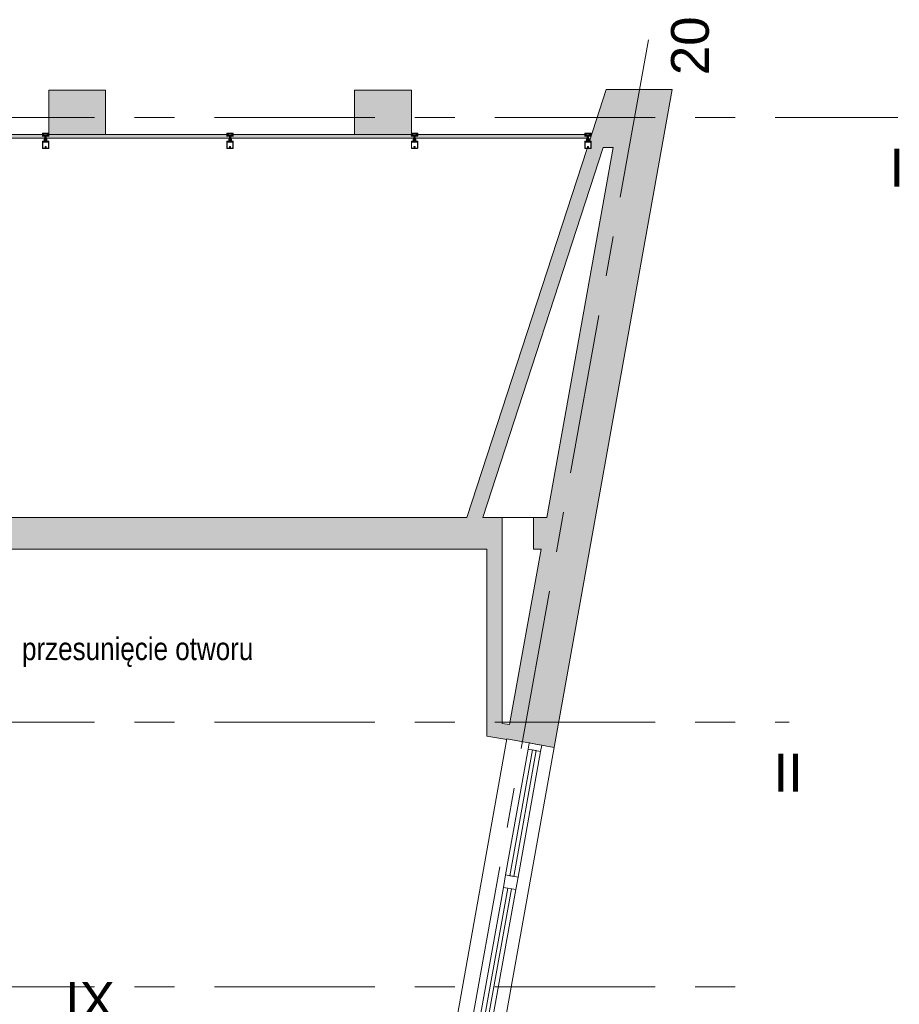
# Model space of a CAD drawing. Header units: centimetres. Extents: x -8590 to 14779, y -8842 to 3760.
# Tile 28 of 28: x 13621 to 14319, y 2830 to 3611. Entities that reach past the tile are written whole.
import ezdxf

# ---------------------------------------------------------------- set-up
doc = ezdxf.new("R2010")
doc.units = ezdxf.units.CM
doc.linetypes.add('Oś', pattern=[222.25, 127, -31.75, 31.75, -31.75])
doc.linetypes.add('Wyburzenia', pattern=[35, 20, -15])
for name, color, linetype, lineweight in [('A-DETL-GENF', 92, 'Continuous', 9), ('A-FLOR', 192, 'Continuous', 13), ('A-GLAZ-CURT', 52, 'Wyburzenia', 9), ('A-GLAZ-CWMG', 51, 'Wyburzenia', 9), ('A-WALL', 113, 'Continuous', 13), ('A-WALL-PATT', 111, 'Continuous', 13), ('G-ANNO-TEXT', 231, 'Continuous', 13), ('S-GRID', 1, 'Continuous', 13), ('S-GRID-IDEN', 1, 'Continuous', 13)]:
    doc.layers.add(name, color=color, linetype=linetype, lineweight=lineweight)
doc.styles.add('Arial Narrow_3', font='ARIALN.TTF', dxfattribs={"height": 18})
doc.styles.add('Arial_2', font='arial.ttf', dxfattribs={"height": 30})

# ---------------------------------------------------------------- blocks, each defined once
blk = doc.blocks.new('Rectangular Mullion - 50 x 100mm-2609378-3_piętro I __3_90 m_ - wyburzenia i zamurowania')
at = {"layer": 'A-GLAZ-CWMG', "color": 7, "linetype": 'Continuous'}
for p, q in [((0, 5), (-5, 5)), ((-5, 5), (-5, -5)), ((0, 5), (0, 0)), ((-5, -5), (-0.1, -5)), ((0, -5), (-0.1, -5)), ((0, -5), (0, 0))]:
    blk.add_line(p, q, dxfattribs=at)
blk = doc.blocks.new('System Panel - Glazed-2609562-3_piętro I __3_90 m_ - wyburzenia i zamurowania')
at = {"layer": 'A-GLAZ-CURT', "color": 7, "linetype": 'Continuous'}
for p, q in [((-50.72, 1.5), (50.72, 1.5)), ((-50.72, -1.5), (-50.72, 1.5)), ((50.72, -1.5), (50.72, 1.5)), ((50.72, -1.5), (-50.72, -1.5))]:
    blk.add_line(p, q, dxfattribs=at)
blk = doc.blocks.new('Rectangular Mullion - 50 x 100mm-2609560-3_piętro I __3_90 m_ - wyburzenia i zamurowania')
at = {"layer": 'A-GLAZ-CWMG', "color": 7, "linetype": 'Continuous'}
for p, q in [((1591.65, 2483.62), (1573.73, 2383.78)), ((1601.49, 2481.86), (1583.57, 2382.01))]:
    blk.add_line(p, q, dxfattribs=at)
blk = doc.blocks.new('Rectangular Mullion - 100 x 100mm-2609561-3_piętro I __3_90 m_ - wyburzenia i zamurowania')
at = {"layer": 'A-GLAZ-CWMG', "color": 7, "linetype": 'Continuous'}
for p, q in [((5, 5), (-5, 5)), ((-5, 5), (-5, -5)), ((5, 5), (5, -5)), ((-5, -5), (5, -5))]:
    blk.add_line(p, q, dxfattribs=at)
blk = doc.blocks.new('attyka nad fasadą wejściową - attyka nad fasadą wejściową-2002962-3_piętro I __3_90 m_ - wyburzenia i zamurowania')
at = {"layer": 'A-WALL', "lineweight": 9}
h = blk.add_hatch(color=253, dxfattribs=at)
h.paths.add_polyline_path([(3519.83, -1597.44), (3554.83, -1597.44), (3554.83, -1552.44), (3519.83, -1552.44)], flags=0)
h.paths.add_polyline_path([(3519.83, -1354.88), (3554.83, -1354.88), (3554.83, -1309.88), (3519.83, -1309.88)], flags=0)
for p, q in [((3519.83, -1309.88), (3519.83, -1354.88)), ((3554.83, -1309.88), (3520.83, -1309.88)), ((3554.83, -1354.88), (3554.83, -1309.88)), ((3519.83, -1354.88), (3554.83, -1354.88)), ((3554.83, -1552.44), (3519.83, -1552.44)), ((3519.83, -1552.44), (3519.83, -1597.44)), ((3554.83, -1597.44), (3554.83, -1552.44)), ((3520.83, -1597.44), (3554.83, -1597.44))]:
    blk.add_line(p, q, dxfattribs=at)
blk = doc.blocks.new('System Panel - Glazed-2597838-3_piętro I __3_90 m_ - wyburzenia i zamurowania')
at = {"layer": 'A-GLAZ-CURT', "linetype": 'Continuous'}
blk.add_hatch(color=253, dxfattribs=at).paths.add_polyline_path([(68.9, -1.5), (68.9, 0), (67.5, 0), (67.5, 1.5), (-67.5, 1.5), (-67.5, 0), (-68.9, 0), (-68.9, -1.5), (67.5, -1.5)], flags=0)
for p, q in [((67.5, 1.5), (-67.5, 1.5)), ((-68.9, -1.5), (68.9, -1.5))]:
    blk.add_line(p, q, dxfattribs=at)
blk = doc.blocks.new('System Panel - Glazed-2658593-3_piętro I __3_90 m_ - wyburzenia i zamurowania')
at = {"layer": 'A-GLAZ-CURT', "linetype": 'Continuous'}
blk.add_hatch(color=253, dxfattribs=at).paths.add_polyline_path([(-72.04, -1.5), (72.04, -1.5), (72.04, 0), (70.64, 0), (70.64, 1.5), (-70.64, 1.5), (-70.64, 0), (-72.04, 0)], flags=0)
for p, q in [((70.64, 1.5), (-70.64, 1.5)), ((-72.04, -1.5), (72.04, -1.5))]:
    blk.add_line(p, q, dxfattribs=at)
blk = doc.blocks.new('System Panel - Glazed-2597837-3_piętro I __3_90 m_ - wyburzenia i zamurowania')
at = {"layer": 'A-GLAZ-CURT', "linetype": 'Continuous'}
blk.add_hatch(color=253, dxfattribs=at).paths.add_polyline_path([(18.66, -1.5), (67.65, -1.5), (67.65, 0), (66.25, 0), (66.25, 1.5), (-66.25, 1.5), (-66.25, 0), (-67.65, 0), (-67.65, -1.5), (-66.25, -1.5)], flags=0)
for p, q in [((66.25, 1.5), (-66.25, 1.5)), ((-67.65, -1.5), (67.65, -1.5))]:
    blk.add_line(p, q, dxfattribs=at)
blk = doc.blocks.new('Rectangular Mullion - SI_CovCap-20mm_Tran-55mm-V4-3_piętro I __3_90 m_ - wyburzenia i zamurowania')
at = {"layer": 'A-DETL-GENF'}
for p, q in [((-2.5, 9.45), (-2.5, 7.8)), ((-2.5, 9.39), (-2.5, 4.79)), ((2.37, 9.6), (-2.35, 9.6)), ((-2.29, 9.39), (-2.29, 4.79)), ((-0.12, 8.61), (-0.12, 8.55)), ((-0.12, 8.25), (-0.12, 8.13)), ((-0.1, 8.88), (-0.1, 9.34)), ((0.1, 9.34), (0.1, 8.88)), ((0.12, 8.55), (0.12, 8.61)), ((0.12, 8.13), (0.12, 8.25)), ((2.29, 9.39), (2.29, 4.79)), ((2.5, 7.8), (2.5, 9.45)), ((2.5, 9.39), (2.5, 4.79)), ((-2.35, 3.92), (-2.48, 3.92)), ((-2.37, 3.8), (-2.47, 3.8)), ((-2.09, 4.03), (-2.31, 3.93)), ((-2.26, 4.33), (-2.14, 4.43)), ((-2.22, 4.26), (-2.26, 4.28)), ((-1.9, 3.92), (-2.05, 3.86)), ((-2.04, 4.28), (-1.72, 4.28)), ((-2.02, 4.42), (-2.01, 4.41)), ((-1.98, 4.39), (-1.78, 4.39)), ((-1.72, 4.08), (-1.94, 4.08)), ((-1.8, 3.81), (-1.84, 3.9)), ((-1.74, 4.41), (-1.74, 4.42)), ((-1.7, 3.9), (-1.74, 3.81)), ((-1.67, 4.24), (-1.67, 4.13)), ((-1.62, 4.43), (-1.5, 4.33)), ((-1.58, 3.81), (-1.62, 3.9)), ((-1.5, 4.28), (-1.54, 4.26)), ((-1.48, 3.9), (-1.52, 3.82)), ((-1.35, 3.81), (-1.4, 3.9)), ((-0.78, 2.94), (-1.04, 3.09)), ((-0.78, 2.21), (-1.04, 2.36)), ((-0.76, 1.47), (-1.04, 1.63)), ((-0.91, 3.3), (-0.53, 3.08)), ((-0.91, 2.57), (-0.83, 2.52)), ((-0.91, 1.85), (-0.83, 1.8)), ((-0.75, 2.57), (-0.75, 2.89)), ((-0.75, 1.84), (-0.75, 2.16)), ((-0.55, 1.47), (-0.74, 1.47)), ((-0.5, 4.28), (-0.5, 3.15)), ((-0.5, 3.04), (-0.5, 1.52)), ((-0.45, 3.1), (-0.35, 3.1)), ((-0.3, 0.5), (-0.3, 0.28)), ((-0.21, 3.93), (-0.19, 3.94)), ((-0.19, 3.89), (-0.21, 3.91)), ((-0.18, 3.96), (-0.18, 4.1)), ((-0.08, 4.27), (-0.05, 4.28)), ((0, -1.48), (0, 4.68)), ((0.07, 4.27), (0.05, 4.28)), ((0.17, 3.96), (0.17, 4.1)), ((0.21, 3.93), (0.18, 3.94)), ((0.18, 3.89), (0.21, 3.91)), ((0.3, 0.5), (0.3, 0.28)), ((0.37, 3.1), (0.45, 3.1)), ((0.5, 3.15), (0.5, 4.28)), ((0.5, 3.04), (0.5, 1.52)), ((0.91, 3.3), (0.52, 3.08)), ((0.55, 1.47), (0.74, 1.47)), ((0.75, 2.57), (0.75, 2.89)), ((0.75, 1.84), (0.75, 2.16)), ((0.76, 1.47), (1.04, 1.63)), ((0.77, 2.94), (1.04, 3.09)), ((0.77, 2.21), (1.04, 2.36)), ((0.91, 2.57), (0.82, 2.52)), ((0.91, 1.85), (0.82, 1.8)), ((1.35, 3.81), (1.4, 3.9)), ((1.48, 3.9), (1.52, 3.82)), ((1.62, 4.43), (1.5, 4.33)), ((1.5, 4.28), (1.54, 4.26)), ((1.58, 3.81), (1.62, 3.9)), ((1.67, 4.24), (1.67, 4.13)), ((1.7, 3.9), (1.74, 3.81)), ((2.04, 4.28), (1.72, 4.28)), ((1.72, 4.08), (1.94, 4.08)), ((1.74, 4.41), (1.74, 4.42)), ((1.98, 4.39), (1.78, 4.39)), ((1.8, 3.81), (1.84, 3.9)), ((1.9, 3.92), (2.05, 3.86)), ((2.02, 4.42), (2.01, 4.41)), ((2.09, 4.03), (2.31, 3.93)), ((2.26, 4.33), (2.14, 4.43)), ((2.22, 4.26), (2.26, 4.28)), ((2.35, 3.92), (2.48, 3.92)), ((2.37, 3.8), (2.47, 3.8)), ((-2.6, 0), (-2.69, 0)), ((2.35, -2.5), (-2.35, -2.5)), ((-2.34, -1.03), (-2.15, -1.46)), ((-2.32, -1.59), (-2.04, -1.59)), ((-2.18, -0.02), (-2.26, -0.17)), ((2.13, -2.19), (-2.14, -2.19)), ((-2.06, -1.25), (-2.13, -1.09)), ((-2.13, -2.34), (2.12, -2.34)), ((-2.07, -0.1), (-2.12, -0.02)), ((-2.1, -1.49), (-1.14, -1.49)), ((-1.88, -0.42), (-2.01, -0.42)), ((-2.01, -0.48), (-1.95, -0.48)), ((-1.96, -0.02), (-2, -0.1)), ((-1.98, -0.31), (-1.95, -0.36)), ((-1.98, -0.75), (-1.9, -0.85)), ((-1.34, -1.31), (-1.96, -1.31)), ((-1.85, -0.1), (-1.9, -0.02)), ((-1.84, -0.69), (-1.84, -0.57)), ((-1.83, -0.38), (-1.83, -0.36)), ((-1.74, -0.02), (-1.79, -0.1)), ((-1.79, -0.34), (-1.77, -0.35)), ((-1.79, -0.52), (-1.76, -0.52)), ((-1.67, -0.74), (-1.79, -0.74)), ((-1.74, -0.54), (-1.64, -0.7)), ((-1.72, -0.33), (-1.72, -0.32)), ((-1.72, -0.8), (-1.48, -0.8)), ((-1.63, -0.1), (-1.68, -0.02)), ((-1.67, -0.31), (-1.65, -0.32)), ((-1.6, -0.32), (-1.6, -0.3)), ((-1.52, -0.02), (-1.57, -0.1)), ((-1.56, -0.7), (-1.46, -0.54)), ((-1.55, -0.31), (-1.54, -0.32)), ((-1.41, -0.74), (-1.53, -0.74)), ((-1.49, -0.33), (-1.48, -0.32)), ((-1.41, -0.1), (-1.46, -0.02)), ((-1.44, -0.52), (-1.41, -0.52)), ((-1.43, -0.34), (-1.42, -0.36)), ((-1.38, -0.37), (-1.37, -0.37)), ((-1.36, -0.57), (-1.36, -0.69)), ((-1.3, -0.02), (-1.35, -0.1)), ((-1.3, -0.85), (-1.22, -0.75)), ((-1.25, -0.48), (-1.18, -0.48)), ((-1.2, -0.1), (-1.24, -0.02)), ((-1.07, -0.02), (-1.12, -0.1)), ((-1.09, -1.45), (-0.98, -0.84)), ((-0.95, -0.82), (-0.03, -0.82)), ((0.41, -1.04), (-0.41, -1.04)), ((-0.22, -1.18), (0.23, -1.18)), ((0.02, -0.82), (0.95, -0.82)), ((0.98, -0.84), (1.09, -1.45)), ((1.07, -0.02), (1.12, -0.1)), ((1.14, -1.49), (2.1, -1.49)), ((1.25, -0.48), (1.18, -0.48)), ((1.2, -0.1), (1.24, -0.02)), ((1.3, -0.85), (1.22, -0.75)), ((1.3, -0.02), (1.35, -0.1)), ((1.96, -1.31), (1.34, -1.31)), ((1.36, -0.57), (1.36, -0.69)), ((1.38, -0.37), (1.37, -0.37)), ((1.41, -0.1), (1.46, -0.02)), ((1.44, -0.52), (1.41, -0.52)), ((1.41, -0.74), (1.53, -0.74)), ((1.43, -0.34), (1.42, -0.36)), ((1.56, -0.7), (1.46, -0.54)), ((1.49, -0.33), (1.48, -0.32)), ((1.72, -0.8), (1.48, -0.8)), ((1.52, -0.02), (1.57, -0.1)), ((1.55, -0.31), (1.54, -0.32)), ((1.6, -0.32), (1.6, -0.3)), ((1.63, -0.1), (1.68, -0.02)), ((1.74, -0.54), (1.64, -0.7)), ((1.67, -0.31), (1.65, -0.32)), ((1.67, -0.74), (1.79, -0.74)), ((1.72, -0.33), (1.72, -0.32)), ((1.74, -0.02), (1.79, -0.1)), ((1.79, -0.52), (1.76, -0.52)), ((1.79, -0.34), (1.77, -0.35)), ((1.83, -0.38), (1.83, -0.36)), ((1.84, -0.69), (1.84, -0.57)), ((1.85, -0.1), (1.9, -0.02)), ((1.88, -0.42), (2.01, -0.42)), ((1.98, -0.75), (1.9, -0.85)), ((1.98, -0.31), (1.95, -0.36)), ((2.01, -0.48), (1.95, -0.48)), ((1.96, -0.02), (2, -0.1)), ((2.04, -1.59), (2.32, -1.59)), ((2.13, -1.09), (2.06, -1.25)), ((2.07, -0.1), (2.12, -0.02)), ((2.15, -1.46), (2.34, -1.03)), ((2.18, -0.02), (2.26, -0.17)), ((2.6, 0), (2.69, 0))]:
    blk.add_line(p, q, dxfattribs=at)
at = {"layer": 'A-DETL-GENF', "flags": 128}
for points in [[(-0.15, 9.39), (-2.29, 9.39), (-2.29, 7.8)], [(2.29, 7.8), (2.29, 9.39), (0.15, 9.39)], [(-2.5, 4.9), (-2.5, 4.1), (-2.31, 4.1), (-2.23, 4.18), (-2.23, 4.24), (-2.35, 4.24), (-2.35, 4.47), (-1.91, 4.47)], [(-2.5, 3.94), (-2.5, 4.08), (-2.3, 4.08), (-2.25, 4.07)], [(-2.29, 4.9), (-2.29, 4.7), (2.29, 4.7), (2.29, 4.9)], [(-1.86, 4.47), (-1.41, 4.47), (-1.41, 4.24), (-1.53, 4.24), (-1.53, 4.18), (-1.45, 4.1), (-1.09, 4.1), (-1.09, 4.22), (-1.21, 4.22), (-1.21, 4.43), (-0.65, 4.43)], [(-1.51, 4.07), (-1.46, 4.08), (-1.26, 4.08), (-1.26, 3.89), (-1.3, 3.81)], [(-0.2, 0.11), (-0.2, 0), (-0.5, 0), (-0.5, 3.07), (-0.18, 3.07), (-0.18, 3.88)], [(-0.26, 0.58), (0, 0.8), (0, 1.1), (-0.2, 1.1), (-0.2, 1.3), (-0.1, 1.3), (-0.1, 1.46), (-0.2, 1.46), (-0.2, 1.66), (0, 1.66), (0, 1.83), (-0.2, 1.83), (-0.2, 2.03), (-0.1, 2.03), (-0.1, 2.2), (-0.2, 2.2), (-0.2, 2.4), (0, 2.4), (0, 4.3), (0, 2.4), (0.2, 2.4), (0.2, 2.2), (0.1, 2.2), (0.1, 2.03), (0.2, 2.03), (0.2, 1.83), (0, 1.83), (0, 1.66), (0.2, 1.66), (0.2, 1.46), (0.1, 1.46), (0.1, 1.3), (0.2, 1.3), (0.2, 1.1), (0, 1.1), (0, 0.8), (0.26, 0.58)], [(-0.25, 3.2), (-0.25, 3.29), (-0.2, 3.32), (-0.2, 3.44), (-0.25, 3.47), (-0.2, 3.5), (-0.2, 3.62), (-0.25, 3.65), (-0.2, 3.68), (-0.2, 3.8), (-0.25, 3.83), (-0.2, 3.86), (-0.2, 3.98), (-0.25, 4.01), (-0.2, 4.04), (-0.2, 4.16), (-0.25, 4.19), (-0.2, 4.22), (-0.2, 4.25), (-0.09, 4.45)], [(0.09, 4.45), (0.2, 4.25), (0.2, 4.13), (0.25, 4.1), (0.2, 4.07), (0.2, 3.95), (0.25, 3.92), (0.2, 3.89), (0.2, 3.77), (0.25, 3.74), (0.2, 3.71), (0.2, 3.59), (0.25, 3.56), (0.2, 3.53), (0.2, 3.41), (0.25, 3.38), (0.2, 3.35), (0.2, 3.23), (0.25, 3.2)], [(0.2, 0.11), (0.2, 0), (0.5, 0), (0.5, 3.07), (0.17, 3.07), (0.17, 3.88)], [(0.65, 4.43), (1.21, 4.43), (1.21, 4.22), (1.09, 4.22), (1.09, 4.1), (1.45, 4.1), (1.53, 4.18), (1.53, 4.24), (1.41, 4.24), (1.41, 4.47), (1.85, 4.47)], [(1.51, 4.07), (1.46, 4.08), (1.26, 4.08), (1.26, 3.89), (1.3, 3.81)], [(1.9, 4.47), (2.35, 4.47), (2.35, 4.24), (2.23, 4.24), (2.23, 4.18), (2.31, 4.1), (2.5, 4.1), (2.5, 4.9)], [(2.5, 3.94), (2.5, 4.08), (2.3, 4.08), (2.25, 4.07)], [(-2.5, -2.35), (-2.5, -0.5), (-2.39, -0.5), (-2.27, -0.86)], [(-2.48, -0.21), (-2.48, -0.48), (-2.07, -0.48)], [(-2.34, -1), (-2.34, -1.11), (-2.37, -1.22), (-2.37, -1.54)], [(-1.99, -1.64), (-1.99, -1.99), (-2.12, -1.99), (-2.12, -1.72), (-2.37, -1.72), (-2.37, -2.35), (2.37, -2.35), (2.37, -1.72), (2.12, -1.72), (2.12, -1.99), (1.99, -1.99), (1.99, -1.64)], [(-2.06, -0.93), (-2.14, -0.64), (-1.95, -0.64), (-1.95, -0.58), (-2.03, -0.5), (-2.35, -0.5), (-2.25, -0.87)], [(-2.18, -2.14), (-2.18, -1.78), (-2.32, -1.78), (-2.32, -2.14)], [(-1.92, -0.67), (-1.92, -0.68), (-1.97, -0.71)], [(-1.2, -0.42), (-1.32, -0.42), (-1.32, -0.39), (-1.19, -0.41)], [(-1.23, -0.71), (-1.28, -0.68), (-1.28, -0.67)], [(1.24, -1.23), (1.14, -0.64), (1.25, -0.64), (1.25, -0.58), (1.17, -0.5), (-1.17, -0.5), (-1.25, -0.58), (-1.25, -0.64), (-1.14, -0.64), (-1.24, -1.23)], [(-1.12, -0.48), (-0.98, -0.48), (-0.98, -0.09), (-1.02, -0.02)], [(0.52, -0.97), (0.54, -0.82), (-0.54, -0.82), (-0.52, -0.97)], [(1.12, -0.48), (0.98, -0.48), (0.98, -0.09), (1.02, -0.02)], [(1.2, -0.42), (1.32, -0.42), (1.32, -0.39), (1.19, -0.41)], [(1.23, -0.71), (1.28, -0.68), (1.28, -0.67)], [(1.92, -0.67), (1.92, -0.68), (1.97, -0.71)], [(2.25, -0.87), (2.35, -0.5), (2.03, -0.5), (1.95, -0.58), (1.95, -0.64), (2.14, -0.64), (2.06, -0.93)], [(2.48, -0.21), (2.48, -0.48), (2.07, -0.48)], [(2.33, -2.14), (2.33, -1.78), (2.19, -1.78), (2.19, -2.14)], [(2.27, -0.86), (2.39, -0.5), (2.5, -0.5), (2.5, -2.35)], [(2.37, -1.54), (2.37, -1.22), (2.34, -1.11), (2.34, -1)]]:
    blk.add_lwpolyline(points, dxfattribs=at)
for points in [[(0.97, 0), (-0.97, 0), (-0.97, -0.04), (0.97, -0.04)], [(0.97, -0.04), (-0.97, -0.04), (-0.97, -0.49), (0.97, -0.49)]]:
    blk.add_lwpolyline(points, close=True, dxfattribs=at)
at = {"layer": 'A-DETL-GENF'}
for centre, radius, start, end in [((-2.35, 9.45), 0.15, 90.00031, 179.99968), ((0, 8.4), 0.45, 107.49821, 231.0552), ((-0.22, 8.13), 0.1, 231.0552, 0), ((0, 8.4), 0.21, 143.77678, 216.22322), ((-0.15, 8.55), 0.03, 229.68074, 0), ((-0.15, 8.25), 0.03, 0, 130.31926), ((-0.15, 9.34), 0.05, 0.00773, 89.99227), ((-0.15, 8.88), 0.05, 287.49821, 0), ((0, 8.4), 0.24, 60, 120), ((0.15, 9.34), 0.05, 89.97911, 180.02089), ((0.15, 8.88), 0.05, 180, 252.58299), ((0.15, 8.55), 0.03, 180, 310.31926), ((0.15, 8.25), 0.03, 49.68074, 180), ((0.22, 8.13), 0.1, 180, 308.9448), ((0, 8.4), 0.45, 308.9448, 72.58299), ((0, 8.4), 0.21, 323.77678, 36.22322), ((2.35, 9.45), 0.15, 0.10545, 83.87804), ((-2.48, 3.94), 0.02, 180.0007, 269.9993), ((-2.43, 3.83), 0.059, 88.59736, 194.60356), ((-2.47, 3.82), 0.02, 194.60356, 270), ((-2.43, 4.82), 0.933, 269.58699, 293.00353), ((-2.4, 4.8), 0.997, 271.49889, 290.69004), ((-2.35, 4.02), 0.1, 270.00008, 294.00003), ((-2.24, 4.3), 0.03, 128.57981, 239.99147), ((-2.24, 4.1), 0.03, 255.40272, 14.37456), ((-2.23, 4.24), 0.02, 346.6587, 60.01715), ((-1.94, 4.17), 0.277, 166.6587, 194.37456), ((-2.08, 4.37), 0.08, 38.84751, 129.68497), ((-2.04, 4.23), 0.0496, 92.75586, 159.68776), ((-1.94, 4.23), 0.148, 172.4164, 270.24043), ((-2.07, 3.99), 0.0337, 293.00353, 114.00003), ((-1.98, 4.44), 0.05, 218.84751, 270), ((-1.88, 4.46), 0.0255, 12.35001, 167.64999), ((-1.89, 3.87), 0.05, 30.06904, 110.53605), ((-1.77, 3.83), 0.03, 210.08708, 329.91292), ((-1.78, 4.44), 0.05, 270, 321.15279), ((-1.67, 4.37), 0.08, 50.31503, 141.15279), ((-1.72, 4.23), 0.0499, 9.22628, 86.98926), ((-1.72, 4.13), 0.0502, 273.33226, 359.73216), ((-1.66, 3.88), 0.0402, 27.79216, 152.37015), ((-1.55, 3.83), 0.0299, 210.122, 335.06395), ((-1.53, 4.24), 0.02, 119.98467, 193.34104), ((-1.82, 4.17), 0.277, 345.62539, 13.34104), ((-1.52, 4.1), 0.03, 165.62539, 284.59422), ((-1.52, 4.3), 0.03, 300.00853, 51.42019), ((-1.44, 3.88), 0.0414, 28.17599, 151.82401), ((-1.33, 3.83), 0.0301, 210.12581, 329.87419), ((-0.98, 3.2), 0.125, 60, 240), ((-0.98, 2.47), 0.125, 60, 240), ((-0.98, 1.74), 0.125, 60, 240), ((-0.8, 2.57), 0.05, 240, 360), ((-0.8, 1.84), 0.05, 240, 360), ((-0.8, 2.89), 0.05, 360, 60), ((-0.8, 2.16), 0.05, 360, 60), ((-0.74, 1.52), 0.05, 240, 270), ((-0.65, 4.28), 0.15, 359.97059, 90.02941), ((-0.55, 1.52), 0.05, 270, 360), ((-0.55, 3.04), 0.05, 360, 60), ((-0.45, 3.15), 0.05, 179.98991, 270.01009), ((-0.35, 3.2), 0.0999, 269.97043, 0.02957), ((-0.2, 0.5), 0.1, 130, 180), ((-0.2, 0.28), 0.1, 180, 240), ((-0.3, 0.11), 0.1, 360, 60), ((-0.21, 3.92), 0.01, 120.03025, 239.98023), ((-0.2, 3.96), 0.02, 300.03025, 360), ((-0.2, 3.88), 0.02, 360, 59.98023), ((0.02, 4.1), 0.2, 120, 180), ((0, 4.4), 0.1, 28.79836, 151.20164), ((0, 4.2), 0.1, 90, 120), ((0, 4.2), 0.1, 60, 90), ((-0.03, 4.1), 0.2, 360, 60), ((0.19, 3.96), 0.02, 180, 239.96975), ((0.19, 3.88), 0.02, 120.01977, 180), ((0.3, 0.11), 0.1, 120, 180), ((0.2, 3.92), 0.01, 300.01977, 59.96975), ((0.37, 3.23), 0.126, 191.5693, 265.59312), ((0.2, 0.28), 0.1, 300, 360), ((0.2, 0.5), 0.1, 0, 50), ((0.45, 3.15), 0.05, 270.93133, 359.98516), ((0.65, 4.28), 0.15, 89.97059, 180.02941), ((0.55, 3.04), 0.05, 120, 180), ((0.55, 1.52), 0.05, 180, 270), ((0.74, 1.52), 0.05, 270, 300), ((0.8, 2.89), 0.05, 120, 180), ((0.8, 2.57), 0.05, 180, 300), ((0.8, 2.16), 0.05, 120, 180), ((0.8, 1.84), 0.05, 180, 300), ((0.97, 3.2), 0.125, 300, 120), ((0.97, 2.47), 0.125, 300, 120), ((0.97, 1.74), 0.125, 300, 120), ((1.33, 3.83), 0.0301, 210.12581, 329.87419), ((1.44, 3.88), 0.0414, 28.17599, 151.82401), ((1.52, 4.3), 0.03, 128.57981, 239.99147), ((1.52, 4.1), 0.03, 255.40578, 14.37461), ((1.55, 3.83), 0.0299, 204.93605, 329.878), ((1.53, 4.24), 0.02, 346.65896, 60.01533), ((1.82, 4.17), 0.277, 166.65896, 194.37461), ((1.67, 4.37), 0.08, 38.84721, 129.68497), ((1.66, 3.88), 0.0402, 27.62985, 152.20784), ((1.72, 4.23), 0.0499, 93.01074, 170.77372), ((1.72, 4.13), 0.0502, 180.26784, 266.66774), ((1.78, 4.44), 0.05, 218.84721, 270), ((1.77, 3.83), 0.03, 210.08708, 329.91292), ((1.89, 3.87), 0.05, 69.46395, 149.93096), ((1.88, 4.46), 0.0255, 12.35001, 167.64999), ((1.94, 4.23), 0.148, 269.75957, 7.5836), ((1.98, 4.44), 0.05, 270, 321.15249), ((2.08, 4.37), 0.08, 50.31503, 141.15249), ((2.04, 4.23), 0.0496, 20.31224, 87.24414), ((2.07, 3.99), 0.0337, 65.99997, 246.99647), ((2.4, 4.8), 0.997, 249.30996, 268.50111), ((2.43, 4.82), 0.933, 246.99647, 270.41301), ((2.23, 4.24), 0.02, 119.98285, 193.3413), ((1.94, 4.17), 0.277, 345.62544, 13.3413), ((2.24, 4.1), 0.03, 165.62544, 284.59728), ((2.24, 4.3), 0.03, 300.00853, 51.42019), ((2.35, 4.02), 0.1, 245.99997, 269.99992), ((2.43, 3.83), 0.059, 345.39644, 91.40264), ((2.47, 3.82), 0.02, 270, 345.39644), ((2.48, 3.94), 0.02, 270.0007, 359.9993), ((-2.69, -0.03), 0.03, 89.9022, 261.64334), ((-2.73, -0.34), 0.286, 27.59211, 81.64334), ((-2.6, -0.2), 0.2, 80.45454, 89.9022), ((-2.61, -0.29), 0.291, 25.36369, 80.45454), ((-2.35, -2.35), 0.15, 179.99376, 270.0062), ((-2.32, -1.54), 0.0512, 180.57094, 268.64822), ((-2.31, -0.14), 0.05, 205.36369, 330.16485), ((-2.29, -1.01), 0.06, 98.44171, 205), ((-2.27, -1), 0.07, 120.00644, 180), ((-2.13, -2.14), 0.2, 179.97179, 270.0352), ((-2.34, -0.88), 0.07, 300.00644, 18), ((-2.31, -0.89), 0.06, 278.44171, 15), ((-2.15, -0.03), 0.03, 30.71536, 150.16485), ((-2.14, -2.14), 0.0499, 179.87955, 270.02248), ((-2.1, -1.44), 0.05, 205, 270), ((-2.08, -1.06), 0.06, 108.81925, 205), ((-2.12, -0.95), 0.06, 288.81925, 15), ((-2.04, -0.08), 0.0417, 215.13204, 324.86796), ((-2.01, -0.35), 0.065, 90, 270), ((-2.04, -0.48), 0.03, 0, 180), ((-1.96, -1.21), 0.1, 205, 270), ((-2.04, -1.64), 0.05, 0.00001, 90.0001), ((-2.01, -0.33), 0.04, 29.99374, 90.00001), ((-1.95, -0.73), 0.03, 120.00493, 219.98969), ((-1.93, -0.03), 0.03, 30.58867, 149.53464), ((-1.86, -0.31), 0.1, 210.00227, 269.17284), ((-1.95, -0.51), 0.03, 0.01852, 89.09479), ((-1.62, -0.59), 0.314, 165.49788, 194.50212), ((-1.84, -0.8), 0.08, 219.99668, 337.38439), ((-1.88, -0.37), 0.05, 270, 305.07788), ((-1.86, -0.37), 0.0339, 269.17829, 356.99749), ((-1.82, -0.08), 0.0415, 215.01205, 324.98795), ((-1.6, -0.77), 0.44, 54.15879, 125.07788), ((-1.79, -0.57), 0.05, 89.98974, 180.01026), ((-1.79, -0.69), 0.05, 179.98992, 270.01008), ((-1.8, -0.36), 0.0272, 60.01099, 176.9853), ((-1.75, -0.32), 0.0316, 240.00703, 341.99669), ((-1.76, -0.55), 0.03, 29.99356, 90.01209), ((-1.72, -0.85), 0.05, 90.00034, 157.37761), ((-1.71, -0.03), 0.03, 30.14481, 149.53463), ((-1.69, -0.33), 0.03, 45.00054, 162.0009), ((-1.67, -0.71), 0.03, 269.99358, 30.00244), ((-1.63, -0.3), 0.0316, 224.99099, 327.01044), ((-1.6, -0.08), 0.043, 217.84365, 323.82344), ((-1.57, -0.32), 0.03, 30.00025, 146.99854), ((-1.53, -0.71), 0.03, 150.00269, 270.00128), ((-1.51, -0.31), 0.0316, 210.00259, 311.99738), ((-1.49, -0.03), 0.03, 30.34487, 149.53462), ((-1.46, -0.34), 0.03, 14.99548, 132.00284), ((-1.48, -0.85), 0.05, 22.62086, 90.00119), ((-1.44, -0.55), 0.03, 89.98935, 150.005), ((-1.36, -0.8), 0.08, 202.62277, 319.99694), ((-1.39, -0.35), 0.03, 195.00147, 296.99683), ((-1.38, -0.08), 0.0419, 215.46653, 324.69988), ((-1.41, -0.57), 0.05, 0.00904, 89.99096), ((-1.41, -0.69), 0.05, 270.00918, 359.99082), ((-1.35, -0.39), 0.03, 0.01117, 116.99101), ((-1.32, -0.39), 0.03, 234.15879, 270), ((-1.34, -1.21), 0.1, 270, 350), ((-1.27, -0.03), 0.03, 30.34457, 149.76853), ((-1.25, -0.51), 0.03, 90, 193.19753), ((-1.58, -0.59), 0.314, 345.517, 13.19753), ((-1.24, -0.73), 0.03, 319.98868, 60.00171), ((-1.16, -0.08), 0.0416, 206.95413, 331.56801), ((-1.2, -0.45), 0.033, 305.09006, 89.99998), ((-1.19, -0.46), 0.05, 7.17367, 90.00885), ((-1.12, -0.45), 0.03, 187.1885, 269.99701), ((-1.14, -1.44), 0.05, 270, 350), ((-1.05, -0.03), 0.03, 29.79649, 150.13199), ((-0.95, -0.85), 0.03, 90, 170), ((-0.31, -0.92), 0.22, 193.97065, 242.72797), ((0, -0.29), 0.921, 243.70777, 255.82838), ((0, -0.82), 0.0256, 12.68038, 167.31962), ((0, -0.29), 0.92, 284.16828, 296.29299), ((0.31, -0.92), 0.22, 297.27461, 346.02676), ((0.95, -0.85), 0.03, 10, 90), ((1.05, -0.03), 0.03, 29.86801, 150.20351), ((1.14, -1.44), 0.05, 190, 270), ((1.16, -0.08), 0.0416, 208.43199, 333.04587), ((1.12, -0.45), 0.03, 270.00299, 352.8115), ((1.19, -0.46), 0.05, 89.99115, 172.82633), ((1.2, -0.45), 0.033, 90.00002, 234.90994), ((1.24, -0.73), 0.03, 119.99829, 220.01132), ((1.27, -0.03), 0.03, 30.23147, 149.65543), ((1.34, -1.21), 0.1, 190, 270), ((1.25, -0.51), 0.03, 346.80247, 90), ((1.58, -0.59), 0.314, 166.80247, 194.483), ((1.36, -0.8), 0.08, 220.00306, 337.37723), ((1.35, -0.39), 0.03, 63.00899, 179.98883), ((1.32, -0.39), 0.03, 270, 305.84121), ((1.6, -0.77), 0.44, 54.92212, 125.84121), ((1.38, -0.08), 0.0419, 215.30012, 324.53347), ((1.41, -0.57), 0.05, 90.00904, 179.99096), ((1.41, -0.69), 0.05, 180.00918, 269.99082), ((1.39, -0.35), 0.03, 243.00317, 344.99853), ((1.46, -0.34), 0.03, 47.99716, 165.00452), ((1.44, -0.55), 0.03, 29.995, 90.01065), ((1.48, -0.85), 0.05, 89.99881, 157.37914), ((1.49, -0.03), 0.03, 30.46538, 149.65513), ((1.51, -0.31), 0.0316, 228.00262, 329.99741), ((1.53, -0.71), 0.03, 269.99872, 29.99731), ((1.57, -0.32), 0.03, 33.00146, 149.99975), ((1.6, -0.08), 0.043, 216.17656, 322.15635), ((1.63, -0.3), 0.0316, 212.98956, 315.00901), ((1.67, -0.71), 0.03, 149.99756, 270.00642), ((1.69, -0.33), 0.03, 17.9991, 134.99946), ((1.71, -0.03), 0.03, 30.46537, 149.85519), ((1.75, -0.32), 0.0316, 198.00331, 299.99297), ((1.72, -0.85), 0.05, 22.62239, 89.99966), ((1.76, -0.55), 0.03, 89.98791, 150.00644), ((1.84, -0.8), 0.08, 202.61561, 320.00332), ((1.82, -0.08), 0.0415, 215.01205, 324.98795), ((1.8, -0.36), 0.0272, 3.0147, 119.98901), ((1.79, -0.57), 0.05, 359.98974, 90.01026), ((1.79, -0.69), 0.05, 269.98992, 0.01008), ((1.86, -0.37), 0.0339, 183.00251, 270.82171), ((1.88, -0.37), 0.05, 234.92212, 270), ((1.86, -0.31), 0.1, 270.82716, 329.99773), ((1.93, -0.03), 0.03, 30.46536, 149.41133), ((1.95, -0.51), 0.03, 90.90521, 179.98148), ((1.62, -0.59), 0.314, 345.49788, 14.50212), ((1.96, -1.21), 0.1, 270, 335), ((1.95, -0.73), 0.03, 320.01031, 59.99507), ((2.01, -0.33), 0.04, 89.99999, 150.00626), ((2.04, -1.64), 0.05, 89.99812, 180.00166), ((2.04, -0.08), 0.0417, 215.13204, 324.86796), ((2.01, -0.35), 0.065, 270, 90), ((2.04, -0.48), 0.03, 0, 180), ((2.12, -0.95), 0.06, 165, 251.18075), ((2.08, -1.06), 0.06, 335, 71.18075), ((2.1, -1.44), 0.05, 270, 335), ((2.15, -0.03), 0.03, 29.83515, 149.28464), ((2.12, -2.14), 0.2, 270.02951, 359.97227), ((2.13, -2.14), 0.0501, 270.08749, 359.93358), ((2.31, -0.89), 0.06, 165, 261.55829), ((2.31, -0.14), 0.05, 209.83515, 334.63631), ((2.34, -0.88), 0.07, 162, 239.99829), ((2.27, -1), 0.07, 0, 59.99829), ((2.29, -1.01), 0.06, 335, 81.55829), ((2.32, -1.54), 0.0498, 269.82624, 0.17354), ((2.61, -0.29), 0.291, 99.54546, 154.63631), ((2.35, -2.35), 0.15, 270.04937, 359.95063), ((2.73, -0.34), 0.286, 98.35666, 152.40789), ((2.6, -0.2), 0.2, 90.0978, 99.54546), ((2.69, -0.03), 0.03, 278.35666, 90.0978)]:
    blk.add_arc(centre, radius, start, end, dxfattribs=at)
blk = doc.blocks.new('System Panel - Glazed-2658602-3_piętro I __3_90 m_ - wyburzenia i zamurowania')
at = {"layer": 'A-GLAZ-CURT', "linetype": 'Continuous'}
blk.add_hatch(color=253, dxfattribs=at).paths.add_polyline_path([(-39.47, -1.5), (72.04, -1.5), (72.04, 0), (70.64, 0), (70.64, 1.5), (-70.64, 1.5), (-70.64, 0), (-72.04, 0), (-72.04, -1.5), (-70.64, -1.5)], flags=0)
for p, q in [((70.64, 1.5), (-70.64, 1.5)), ((-72.04, -1.5), (72.04, -1.5))]:
    blk.add_line(p, q, dxfattribs=at)

msp = doc.modelspace()

# ---------------------------------------------------------------- hatches: boundary and pattern name
at = {"layer": 'A-WALL-PATT'}
for points in [[(14086.56, 3509.33), (14130.63, 3509.33), (14138.88, 3555.33), (14086.56, 3555.33), (14073.26, 3514.53), (14074.5, 3514.53), (14074.5, 3509.33), (14084.19, 3509.33)], [(13988.56, 3215.83), (14084.19, 3509.33), (14074.5, 3509.33), (14074.5, 3508.73), (14071.37, 3508.73), (13975.94, 3215.83)], [(14003.94, 3052.47), (14003.94, 3190.83), (13991.94, 3190.83), (13991.94, 3054.38)]]:
    msp.add_hatch(color=9, dxfattribs=at).paths.add_polyline_path(points, flags=0)
at = {"layer": 'A-WALL-PATT', "lineweight": 5}
h = msp.add_hatch(color=254, dxfattribs=at)
h.paths.add_polyline_path([(13888.48, 2337.33), (13920.27, 2337.33), (13927.09, 2375.33), (13888.48, 2375.33), (13881.66, 2337.33)], flags=0)
h.paths.add_polyline_path([(14045.26, 3033.73), (14130.63, 3509.33), (14092.02, 3509.33), (14007.81, 3040.16), (14035.37, 3035.31), (14044.84, 3033.8)], flags=0)
at = {"layer": 'A-WALL-PATT'}
h = msp.add_hatch(color=9, dxfattribs=at)
h.paths.add_polyline_path([(13991.94, 3190.83), (14003.94, 3190.83), (14003.94, 3215.83), (13556.44, 3215.83), (13556.44, 3190.83), (13975.94, 3190.83)], flags=0)
h.paths.add_polyline_path([(14028.94, 3190.83), (14034.85, 3190.83), (14039.34, 3215.83), (14028.94, 3215.83), (14028.94, 3199.27)], flags=0)
at = {"layer": 'A-WALL-PATT', "lineweight": 5}
msp.add_hatch(color=254, dxfattribs=at).paths.add_polyline_path([(14007.73, 3039.71), (14009.85, 3051.53), (13991.94, 3054.38), (13991.94, 3042.23), (14007.43, 3039.76)], flags=0)
h = msp.add_hatch(color=254, dxfattribs=at)
h.paths.add_polyline_path([(13920.27, 2375.33), (13927.09, 2375.33), (13889.69, 2382.04), (13888.48, 2375.33), (13889.95, 2375.33)], flags=0)
h.paths.add_polyline_path([(14045.21, 3033.44), (14045.21, 3033.74), (14034.85, 3035.3), (14044.84, 3033.51)], flags=0)

# ---------------------------------------------------------------- linework, layer by layer
at = {"layer": 'A-FLOR', "lineweight": 9}
msp.add_line((14028.94, 3215.83), (14003.94, 3215.83), dxfattribs=at)
at = {"layer": 'A-WALL', "lineweight": 9}
for p, q in [((14138.88, 3555.33), (13920.27, 2337.33)), ((14086.56, 3555.33), (14073.26, 3514.53)), ((14138.88, 3555.33), (14086.56, 3555.33)), ((14071.37, 3508.73), (13975.94, 3215.83)), ((13988.56, 3215.83), (14084.19, 3509.33)), ((14092.02, 3509.33), (14039.34, 3215.83)), ((14084.19, 3509.33), (14092.02, 3509.33)), ((13975.94, 3215.83), (13542.94, 3215.83)), ((14003.94, 3215.83), (13988.56, 3215.83)), ((14003.94, 3052.47), (14003.94, 3215.83)), ((14039.34, 3215.83), (14028.94, 3215.83)), ((14028.94, 3215.83), (14028.94, 3190.83)), ((13568.94, 3190.83), (13991.94, 3190.83)), ((13991.94, 3190.83), (13991.94, 3042.23)), ((14034.85, 3190.83), (14009.85, 3051.53)), ((14028.94, 3190.83), (14034.85, 3190.83)), ((14003.94, 3052.47), (14009.85, 3051.53)), ((13888.48, 2375.33), (14007.81, 3040.16)), ((14007.73, 3039.71), (13991.94, 3042.23)), ((14007.81, 3040.16), (14045.21, 3033.44))]:
    msp.add_line(p, q, dxfattribs=at)
at = {"layer": 'S-GRID', "linetype": 'Oś'}
for p, q in [((14120, 3594.96), (13890.79, 2317.96)), ((11108.94, 3533.33), (14317.81, 3533.33)), ((11108.94, 3053.33), (14231.66, 3053.33)), ((11108.94, 2843.33), (14193.97, 2843.33))]:
    msp.add_line(p, q, dxfattribs=at)

# ---------------------------------------------------------------- block references
at = {"layer": 'A-GLAZ-CURT', "linetype": 'Continuous'}
for name, p in [('System Panel - Glazed-2597838-3_piętro I __3_90 m_ - wyburzenia i zamurowania', (13571.94, 3518.33)), ('System Panel - Glazed-2658593-3_piętro I __3_90 m_ - wyburzenia i zamurowania', (13715.08, 3518.33)), ('System Panel - Glazed-2658602-3_piętro I __3_90 m_ - wyburzenia i zamurowania', (13861.36, 3518.33)), ('System Panel - Glazed-2597837-3_piętro I __3_90 m_ - wyburzenia i zamurowania', (14003.25, 3518.33))]:
    msp.add_blockref(name, p, dxfattribs=at)
at = {"layer": 'A-GLAZ-CURT', "color": 7, "linetype": 'Continuous', "rotation": 79.82448915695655}
for p in [(14020.6, 2981.25), (14000.92, 2871.56)]:
    msp.add_blockref('System Panel - Glazed-2609562-3_piętro I __3_90 m_ - wyburzenia i zamurowania', p, dxfattribs=at)
at = {"layer": 'A-GLAZ-CWMG', "linetype": 'Continuous', "extrusion": (0, 0, -1), "rotation": 180}
for p in [(-13641.94, 3518.33), (-13788.22, 3518.33), (-13934.5, 3518.33), (-14072, 3518.33)]:
    msp.add_blockref('Rectangular Mullion - SI_CovCap-20mm_Tran-55mm-V4-3_piętro I __3_90 m_ - wyburzenia i zamurowania', p, dxfattribs=at)
at = {"layer": 'A-GLAZ-CWMG', "color": 7, "linetype": 'Continuous'}
for p in [(12432.99, 548.43), (12413.31, 438.74)]:
    msp.add_blockref('Rectangular Mullion - 50 x 100mm-2609560-3_piętro I __3_90 m_ - wyburzenia i zamurowania', p, dxfattribs=at)
at = {"layer": 'A-GLAZ-CWMG', "color": 7, "linetype": 'Continuous', "extrusion": (0, 0, -1), "rotation": 100.1755108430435}
for name, p in [('Rectangular Mullion - 50 x 100mm-2609378-3_piętro I __3_90 m_ - wyburzenia i zamurowania', (-14030.45, 3036.09)), ('Rectangular Mullion - 100 x 100mm-2609561-3_piętro I __3_90 m_ - wyburzenia i zamurowania', (-14010.76, 2926.41))]:
    msp.add_blockref(name, p, dxfattribs=at)
at = {"layer": 'A-WALL', "lineweight": 9, "rotation": 90.00000000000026}
msp.add_blockref('attyka nad fasadą wejściową - attyka nad fasadą wejściową-2002962-3_piętro I __3_90 m_ - wyburzenia i zamurowania', (12334.56, 0), dxfattribs=at)

# ---------------------------------------------------------------- texts
at = {"layer": 'G-ANNO-TEXT', "color": 7, "insert": (13623.27, 3120.68), "char_height": 18, "width": 181.093, "attachment_point": 1, "line_spacing_factor": 0.949189, "style": 'Arial Narrow_3'}
msp.add_mtext('\\pxt7.05556,14.11111,21.16667,28.22222,35.27778,42.33333,49.38889,56.44444,63.5,70.55556,77.61111,84.66667,91.72222,98.77778,105.83333,112.88889,119.94444,127,134.05556,141.11111,148.16667,155.22222,162.27778,169.33333,176.38889,183.44444,190.5,197.55556,204.61111,211.66667,218.72222,225.77778;{przesunięcie otworu}', dxfattribs=at)
at = {"layer": 'S-GRID-IDEN', "insert": (14153.1, 3590.11), "char_height": 30, "width": 48.3, "attachment_point": 5, "rotation": 90, "line_spacing_factor": 0.936439, "style": 'Arial_2'}
msp.add_mtext('\\pxqc,t4.23333,8.46667,12.7,16.93333,21.16667,25.4,29.63333,33.86667,38.1,42.33333,46.56667,50.8,55.03333,59.26667,63.5,67.73333,71.96667,76.2,80.43333,84.66667,88.9,93.13333,97.36667,101.6,105.83333,110.06667,114.3,118.53333,122.76667,127,131.23333,135.46667;{20}', dxfattribs=at)
at = {"layer": 'S-GRID-IDEN', "char_height": 30, "attachment_point": 5, "line_spacing_factor": 0.936439, "style": 'Arial_2'}
for s, insert, width in [('\\pxqc,t4.23333,8.46667,12.7,16.93333,21.16667,25.4,29.63333,33.86667,38.1,42.33333,46.56667,50.8,55.03333,59.26667,63.5,67.73333,71.96667,76.2,80.43333,84.66667,88.9,93.13333,97.36667,101.6,105.83333,110.06667,114.3,118.53333,122.76667,127,131.23333,135.46667;{I}', (14316.98, 3493.38), 12.6), ('\\pxqc,t4.23333,8.46667,12.7,16.93333,21.16667,25.4,29.63333,33.86667,38.1,42.33333,46.56667,50.8,55.03333,59.26667,63.5,67.73333,71.96667,76.2,80.43333,84.66667,88.9,93.13333,97.36667,101.6,105.83333,110.06667,114.3,118.53333,122.76667,127,131.23333,135.46667;{II}', (14230.83, 3013.38), 24.5), ('\\pxqc,t4.23333,8.46667,12.7,16.93333,21.16667,25.4,29.63333,33.86667,38.1,42.33333,46.56667,50.8,55.03333,59.26667,63.5,67.73333,71.96667,76.2,80.43333,84.66667,88.9,93.13333,97.36667,101.6,105.83333,110.06667,114.3,118.53333,122.76667,127,131.23333,135.46667;{IX}', (13677.14, 2832.39), 39.7)]:
    msp.add_mtext(s, dxfattribs=dict(at, insert=insert, width=width))

doc.saveas('drawing.dxf')
